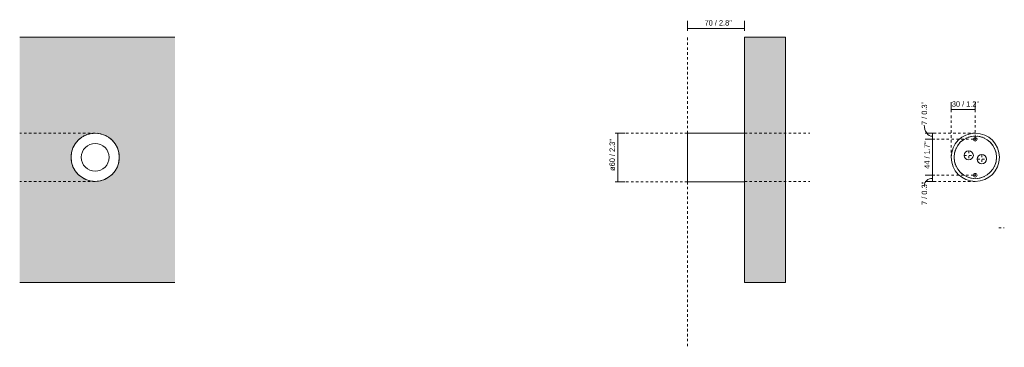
# Model space of a CAD drawing. Header units: millimetres. Extents: x -6669 to -5464, y 70 to 6739.
# Tile 1 of 3: x -6669 to -5464, y 70 to 471. Entities that reach past the tile are written whole.
import ezdxf

# ---------------------------------------------------------------- set-up
doc = ezdxf.new("R2010")
doc.units = ezdxf.units.MM
doc.linetypes.add('Dash', pattern=[6, 3, -3])
doc.layers.add('A-ANNO-DIMS', color=7, linetype='Dash', lineweight=9, true_color=0xd2d2d2)
for name, color, linetype, lineweight in [('A-ANNO-DIMS-3', 7, 'Continuous', 9), ('A-WALL', 7, 'Continuous', 9), ('E-LITE-EQPM', 7, 'Continuous', 20)]:
    doc.layers.add(name, color=color, linetype=linetype, lineweight=lineweight)
doc.styles.add('Arial Narrow', font='ARIALN.TTF', dxfattribs={"height": 6.6})
doc.dimstyles.new('FARO_-_2_2mm_Arial_Narrow_mm_Inch_Left', dxfattribs={"dimscale": 304.8, "dimtxt": 6.754644, "dimasz": 0, "dimexe": 0.029528, "dimexo": 0.0625, "dimgap": 0.004921, "dimtad": 1, "dimdec": 0, "dimzin": 0, "dimdsep": 46, "dimtxsty": 'Arial Narrow', "dimblk1": 'NONE', "dimblk2": 'NONE', "dimsah": 1, "dimcen": 0.09, "dimadec": 0, "dimazin": 0, "dimtfac": 1, "dimtdec": 4, "dimtix": 1, "dimtmove": 0, "dimatfit": 3, "dimfxl": 0.009843, "dimfxlon": 1, "dimtvp": 1, "dimtolj": 1, "dimtzin": 0, "dimarcsym": 2})
doc.dimstyles.new('FARO_-_2_2mm_Arial_Narrow_mm_Inch_Left_1', dxfattribs={"dimscale": 304.8, "dimtxt": 6.754644, "dimasz": 0, "dimexe": 0.029528, "dimexo": 0.0625, "dimgap": 0.004921, "dimtad": 1, "dimdec": 0, "dimzin": 0, "dimdsep": 46, "dimtxsty": 'Arial Narrow', "dimblk1": 'NONE', "dimblk2": 'NONE', "dimsah": 1, "dimcen": 0.09, "dimadec": 0, "dimazin": 0, "dimtfac": 1, "dimtdec": 4, "dimtix": 1, "dimtmove": 1, "dimatfit": 3, "dimfxl": 0.009843, "dimfxlon": 1, "dimtvp": 1, "dimtolj": 1, "dimtzin": 0, "dimarcsym": 2})

# ---------------------------------------------------------------- blocks, each defined once
blk = doc.blocks.new('62150 - 62150 TEN Matt white wall lamp-540218-Alzado_PDF')
at = {"layer": 'E-LITE-EQPM'}
for p, q in [((-6593.3, 327.2), (-6593.4, 327.2)), ((-6586.6, 330.7), (-6587, 330.6)), ((-6583.6, 331.6), (-6584.1, 331.5)), ((-6566.3, 330.7), (-6566.4, 330.7)), ((-6559.6, 327.1), (-6559.9, 327.4)), ((-6557.1, 325.2), (-6557.5, 325.6)), ((-6604.1, 313.4), (-6604.2, 313.1)), ((-6600.6, 319.9), (-6600.8, 319.7)), ((-6548.8, 313.1), (-6549, 313.6)), ((-6606, 303), (-6606, 302.9)), ((-6547.9, 310.2), (-6548, 310.6)), ((-6547, 303), (-6547, 303.1)), ((-6605.1, 295.8), (-6605, 295.4)), ((-6604.2, 292.9), (-6604, 292.4)), ((-6548.9, 292.6), (-6548.8, 292.9)), ((-6595.9, 280.8), (-6595.5, 280.5)), ((-6593.4, 278.9), (-6593.1, 278.6)), ((-6559.7, 278.8), (-6559.6, 278.8)), ((-6552.3, 286.1), (-6552.2, 286.3)), ((-6586.7, 275.3), (-6586.6, 275.3)), ((-6569.4, 274.4), (-6568.9, 274.5)), ((-6566.4, 275.3), (-6566, 275.4))]:
    blk.add_line(p, q, dxfattribs=at)
at = {"layer": 'E-LITE-EQPM', "flags": 128}
for points in [[(-6595.5, 325.5), (-6596.1, 325), (-6596.5, 324.6)], [(-6589, 329.7), (-6590.2, 329.1), (-6591.2, 328.5)], [(-6579.1, 332.3), (-6580.1, 332.3), (-6580.6, 332.2)], [(-6572.6, 332.2), (-6573.2, 332.3), (-6573.9, 332.4)], [(-6568.9, 331.5), (-6569.7, 331.7), (-6570.2, 331.8)], [(-6562.6, 329), (-6563, 329.2), (-6564, 329.7)], [(-6602.4, 317), (-6602.7, 316.6), (-6603.2, 315.5)], [(-6598.2, 322.9), (-6598.6, 322.5), (-6599, 322)], [(-6554, 322), (-6554.5, 322.7), (-6554.9, 323.1)], [(-6550.2, 316.4), (-6550.5, 316.9), (-6551, 317.8)], [(-6605.7, 307), (-6605.8, 306.4), (-6605.8, 305.6)], [(-6605, 310.6), (-6605.2, 309.9), (-6605.3, 309.4)], [(-6547.2, 305.6), (-6547.2, 306.7), (-6547.5, 308.1)], [(-6605.8, 300.4), (-6605.8, 299.3), (-6605.5, 297.9)], [(-6602.8, 289.6), (-6602.5, 289.1), (-6602, 288.2)], [(-6550.6, 289), (-6550.3, 289.4), (-6549.8, 290.5)], [(-6548, 295.4), (-6547.8, 296.1), (-6547.7, 296.6)], [(-6547.3, 299), (-6547.2, 299.6), (-6547.1, 300.4)], [(-6599, 284), (-6598.4, 283.3), (-6598.1, 282.9)], [(-6564, 276.3), (-6562.7, 276.9), (-6561.7, 277.5)], [(-6557.5, 280.5), (-6556.9, 281), (-6556.5, 281.4)], [(-6554.8, 283.1), (-6554.4, 283.5), (-6553.9, 284)], [(-6590.4, 277), (-6590, 276.8), (-6589, 276.3)], [(-6584.1, 274.5), (-6583.3, 274.3), (-6582.8, 274.2)], [(-6580.4, 273.8), (-6579.8, 273.7), (-6579.1, 273.6)], [(-6573.9, 273.7), (-6572.9, 273.7), (-6572.4, 273.8)]]:
    blk.add_lwpolyline(points, dxfattribs=at)
blk = doc.blocks.new('62150 - 62150 TEN Matt white wall lamp-540218-Alzado_PDF Fixing')
at = {"layer": 'E-LITE-EQPM', "color": 254, "lineweight": 9, "true_color": 0xeaeaea}
for radius, start, end in [(29.5, 90, 270), (26, 114, 115.0324), (26, 100.0612, 110.0117), (26, 95.0646, 96), (29.5, 270, 90), (26, 84, 84.9354), (26, 69.9883, 79.9388), (26, 64.9676, 66), (26, 154.9676, 156), (26, 144, 144.987), (26, 130.0654, 139.9346), (26, 125.013, 126), (20, 90, 92.3494), (20, 87.6506, 90), (26, 54, 54.987), (26, 40.0654, 49.9346), (26, 35.013, 36), (26, 24, 25.0324), (26, 174, 175.0104), (26, 159.9883, 169.9767), (26, 10.0233, 20.0117), (26, 4.9896, 6), (26, 184.9896, 186), (26, 190.0233, 200.0117), (26, 204, 205.0324), (26, 334.9676, 336), (26, 339.9883, 349.9767), (26, 354, 355.0104), (26, 215.013, 216), (26, 220.0654, 229.9346), (26, 234, 234.987), (26, 244.9676, 246), (26, 249.9883, 259.9388), (26, 264, 264.9354), (20, 267.6506, 270), (20, 270, 272.3494), (26, 275.0646, 276), (26, 280.0612, 290.0117), (26, 294, 295.0324), (26, 305.013, 306), (26, 310.0654, 319.9346), (26, 324, 324.987)]:
    blk.add_arc((6576.5, 303), radius, start, end, dxfattribs=at)
blk = doc.blocks.new('DIMBLOCK1-Lateral_PDF')
at = {"layer": 'A-ANNO-DIMS-3', "color": 251, "true_color": 0x5b5b5b, "transparency": 16777216}
for p, q in [((-5937.1, 332.5), (-5940.1, 332.5)), ((-5937.5, 332.5), (-5928.1, 332.5)), ((-5937.1, 332.5), (-5937.1, 272.9)), ((-5937.1, 272.9), (-5940.1, 272.9)), ((-5937.5, 272.9), (-5928.1, 272.9))]:
    blk.add_line(p, q, dxfattribs=at)
at = {"layer": 'A-ANNO-DIMS-3', "color": 0, "transparency": 16777216, "insert": (-5947.1, 286.4), "char_height": 6.6, "width": 39.113, "attachment_point": 1, "rotation": 90, "line_spacing_factor": 0.974696, "style": 'Arial Narrow'}
blk.add_mtext('ø60 / 2.3"', dxfattribs=at)
blk = doc.blocks.new('_None')
blk = doc.blocks.new('DIMBLOCK2-Lateral_PDF')
at = {"layer": 'A-ANNO-DIMS-3', "color": 251, "true_color": 0x5b5b5b, "transparency": 16777216}
for p, q in [((-5851.8, 457.8), (-5851.8, 469.8)), ((-5781.8, 460.8), (-5851.8, 460.8)), ((-5851.8, 460.8), (-5851.8, 457.8)), ((-5781.8, 457.8), (-5781.8, 469.8)), ((-5781.8, 460.8), (-5781.8, 457.8))]:
    blk.add_line(p, q, dxfattribs=at)
at = {"layer": 'A-ANNO-DIMS-3', "color": 0, "transparency": 16777216, "insert": (-5830.8, 470.8), "char_height": 6.6, "width": 33.58, "attachment_point": 1, "line_spacing_factor": 0.974696, "style": 'Arial Narrow'}
blk.add_mtext('70 / 2.8"', dxfattribs=at)
blk = doc.blocks.new('DIMBLOCK3-Alzado_PDF Fixing')
at = {"layer": 'A-ANNO-DIMS-3', "color": 251, "true_color": 0x5b5b5b, "transparency": 16777216}
for p, q in [((-5548.9, 332.5), (-5560.9, 332.5)), ((-5551.9, 332.5), (-5551.9, 325)), ((-5551.9, 332.5), (-5548.9, 332.5)), ((-5548.9, 325), (-5560.9, 325)), ((-5551.9, 325), (-5548.9, 325))]:
    blk.add_line(p, q, dxfattribs=at)
blk.add_ellipse((-5551.9, 342.5), major_axis=(0, 13.8), ratio=0.72838, start_param=1.570796, end_param=3.141593, dxfattribs=at)
at = {"layer": 'A-ANNO-DIMS-3', "color": 0, "transparency": 16777216, "insert": (-5565.1, 342.5), "char_height": 6.6, "width": 28.562, "attachment_point": 1, "rotation": 90, "line_spacing_factor": 0.974696, "style": 'Arial Narrow'}
blk.add_mtext('7 / 0.3"', dxfattribs=at)
blk = doc.blocks.new('DIMBLOCK4-Alzado_PDF Fixing')
at = {"layer": 'A-ANNO-DIMS-3', "color": 251, "true_color": 0x5b5b5b, "transparency": 16777216}
for p, q in [((-5548.9, 325), (-5560.9, 325)), ((-5551.9, 325), (-5551.9, 281)), ((-5551.9, 325), (-5548.9, 325)), ((-5548.9, 281), (-5560.9, 281)), ((-5551.9, 281), (-5548.9, 281))]:
    blk.add_line(p, q, dxfattribs=at)
at = {"layer": 'A-ANNO-DIMS-3', "color": 0, "transparency": 16777216, "insert": (-5562, 289), "char_height": 6.6, "width": 33.58, "attachment_point": 1, "rotation": 90, "line_spacing_factor": 0.974696, "style": 'Arial Narrow'}
blk.add_mtext('44 / 1.7"', dxfattribs=at)
blk = doc.blocks.new('DIMBLOCK5-Alzado_PDF Fixing')
at = {"layer": 'A-ANNO-DIMS-3', "color": 251, "true_color": 0x5b5b5b, "transparency": 16777216}
for p, q in [((-5548.9, 281), (-5560.9, 281)), ((-5551.9, 281), (-5551.9, 273.5)), ((-5551.9, 281), (-5548.9, 281)), ((-5548.9, 273.5), (-5560.9, 273.5)), ((-5551.9, 273.5), (-5548.9, 273.5))]:
    blk.add_line(p, q, dxfattribs=at)
blk.add_ellipse((-5551.9, 268.5), major_axis=(10, 0), ratio=0.86802, start_param=1.570796, end_param=3.141593, dxfattribs=at)
at = {"layer": 'A-ANNO-DIMS-3', "color": 0, "transparency": 16777216, "insert": (-5565.1, 244.7), "char_height": 6.6, "width": 28.562, "attachment_point": 1, "rotation": 90, "line_spacing_factor": 0.974696, "style": 'Arial Narrow'}
blk.add_mtext('7 / 0.3"', dxfattribs=at)
blk = doc.blocks.new('DIMBLOCK6-Alzado_PDF Fixing')
at = {"layer": 'A-ANNO-DIMS-3', "color": 251, "true_color": 0x5b5b5b, "transparency": 16777216}
for p, q in [((-5529, 358.4), (-5529, 370.4)), ((-5499.5, 358.4), (-5499.5, 370.4)), ((-5529, 361.4), (-5499.5, 361.4)), ((-5529, 361.4), (-5529, 358.4)), ((-5499.5, 361.4), (-5499.5, 358.4))]:
    blk.add_line(p, q, dxfattribs=at)
at = {"layer": 'A-ANNO-DIMS-3', "color": 0, "transparency": 16777216, "insert": (-5528.2, 371.5), "char_height": 6.6, "width": 33.58, "attachment_point": 1, "line_spacing_factor": 0.974696, "style": 'Arial Narrow'}
blk.add_mtext('30 / 1.2"', dxfattribs=at)

msp = doc.modelspace()

# ---------------------------------------------------------------- hatches: boundary and pattern name
at = {"layer": 'A-WALL', "true_color": 0xf7f7f7}
h = msp.add_hatch(color=7, dxfattribs=at)
h.paths.add_polyline_path([(-6478.9, 150), (-6478.9, 450), (-6668.9, 450), (-6668.9, 150), (-6573.9, 150)])
h.paths.add_polyline_path([(-6576.5, 273.5), (-6579.6, 273.7), (-6582.6, 274.1), (-6583.8, 274.4), (-6584.3, 274.5), (-6587, 275.4), (-6589.3, 276.4), (-6591.5, 277.6), (-6593.9, 279.2), (-6596.2, 281.1), (-6597.2, 282), (-6597.5, 282.3), (-6599.2, 284.1), (-6600.8, 286.3), (-6602.2, 288.5), (-6603.5, 291.1), (-6604.6, 294), (-6605, 295.2), (-6605, 295.5), (-6605.6, 298.2), (-6605.9, 300.7), (-6606, 303), (-6605.8, 306.1), (-6605.3, 309.2), (-6605, 310.5), (-6605, 310.8), (-6604.1, 313.5), (-6603.2, 315.5), (-6602, 317.8), (-6600.3, 320.4), (-6598.3, 322.9), (-6597.5, 323.7), (-6597.1, 324.1), (-6595.2, 325.8), (-6593.1, 327.3), (-6590.9, 328.7), (-6588.5, 330), (-6585.3, 331.1), (-6584.3, 331.5), (-6583.8, 331.6), (-6581.3, 332.1), (-6578.7, 332.4), (-6576.5, 332.5), (-6573.3, 332.3), (-6570.4, 331.9), (-6569.2, 331.6), (-6568.7, 331.5), (-6566, 330.6), (-6563.7, 329.6), (-6561.5, 328.4), (-6559.1, 326.8), (-6556.7, 324.9), (-6555.8, 324), (-6555.5, 323.7), (-6553.8, 321.9), (-6552.2, 319.7), (-6550.8, 317.5), (-6549.5, 315), (-6548.4, 312), (-6548, 310.8), (-6548, 310.5), (-6547.4, 307.8), (-6547.1, 305.3), (-6547, 303), (-6547.2, 299.9), (-6547.7, 296.8), (-6548, 295.5), (-6548, 295.2), (-6548.9, 292.5), (-6549.8, 290.5), (-6551, 288.2), (-6552.6, 285.7), (-6554.7, 283.1), (-6555.5, 282.3), (-6555.8, 281.9), (-6557.8, 280.2), (-6559.8, 278.7), (-6562, 277.3), (-6564.5, 276), (-6567.7, 274.9), (-6568.7, 274.5), (-6569.2, 274.4), (-6571.7, 273.9), (-6574.3, 273.6), (-6575.7, 273.5)])
msp.add_hatch(color=7, dxfattribs=at).paths.add_polyline_path([(-5781.8, 150), (-5731.8, 150), (-5731.8, 450), (-5781.8, 450), (-5781.8, 172)])
at = {"layer": 'A-WALL', "true_color": 0xfafafa}
msp.add_hatch(color=7, dxfattribs=at).paths.add_polyline_path([(-5731.8, 150), (-5731.8, 450), (-5781.8, 450), (-5781.8, 150)])

# ---------------------------------------------------------------- linework, layer by layer
at = {"layer": 'A-ANNO-DIMS'}
for p, q in [((-5851.8, 332.5), (-5851.8, 450)), ((-5529, 303), (-5529, 355)), ((-5499.5, 327.3), (-5499.5, 355)), ((-6576.5, 332.5), (-6668.9, 332.5)), ((-5851.8, 332.5), (-5939.8, 332.5)), ((-5781.8, 332.5), (-5702, 332.5)), ((-5499.5, 332.5), (-5549.7, 332.5)), ((-5499.5, 327.3), (-5499.5, 323)), ((-5501.7, 325), (-5549.7, 325)), ((-5501.7, 325), (-5497.2, 325)), ((-5513.1, 305.3), (-5501.9, 305.3)), ((-5507.5, 310.9), (-5507.5, 299.7)), ((-5491.5, 306.3), (-5491.5, 295.1)), ((-5497.1, 300.7), (-5485.9, 300.7)), ((-5501.7, 281), (-5549.7, 281)), ((-5501.7, 281), (-5497.2, 281)), ((-5499.5, 283.2), (-5499.5, 278.7)), ((-6576.5, 273.5), (-6668.9, 273.5)), ((-5851.8, 272.9), (-5939.8, 272.9)), ((-5851.8, 272.9), (-5851.8, 70.5)), ((-5781.8, 273.5), (-5702, 273.5)), ((-5499.5, 273.5), (-5549.7, 273.5)), ((-5470.8, 216.5), (-5464, 216.5))]:
    msp.add_line(p, q, dxfattribs=at)
at = {"layer": 'A-WALL', "color": 253, "true_color": 0xaaaaaa}
for p, q in [((-6478.9, 450), (-6668.9, 450)), ((-5781.8, 332.5), (-5781.8, 450)), ((-5731.8, 450), (-5781.8, 450)), ((-5731.8, 450), (-5731.8, 150)), ((-5781.8, 150), (-5781.8, 272.9)), ((-6668.9, 150), (-6478.9, 150)), ((-5731.8, 150), (-5781.8, 150))]:
    msp.add_line(p, q, dxfattribs=at)
at = {"layer": 'E-LITE-EQPM'}
for p, q in [((-5781.8, 332.5), (-5851.8, 332.5)), ((-5851.8, 332.5), (-5851.8, 272.9)), ((-5781.8, 272.9), (-5781.8, 332.5)), ((-5851.8, 272.9), (-5781.8, 272.9))]:
    msp.add_line(p, q, dxfattribs=at)
for centre, radius, start, end in [((-6576.5, 303), 29.5, 90, 270), ((-6576.5, 303), 29.5, 270, 90), ((-5499.5, 303), 26, 90, 270), ((-5499.5, 325), 2.25, 360, 180), ((-5499.5, 303), 26, 270, 90), ((-6576.5, 303), 17, 90, 270), ((-6576.5, 303), 17, 270, 90), ((-5499.5, 325), 2.25, 180, 0), ((-5507.5, 305.3), 5.6, 360, 180), ((-5507.5, 305.3), 5.6, 180, 0), ((-5491.5, 300.7), 5.6, 360, 180), ((-5491.5, 300.7), 5.6, 180, 0), ((-5499.5, 281), 2.25, 360, 180), ((-5499.5, 281), 2.25, 180, 0)]:
    msp.add_arc(centre, radius, start, end, dxfattribs=at)

# ---------------------------------------------------------------- block references
msp.add_blockref('62150 - 62150 TEN Matt white wall lamp-540218-Alzado_PDF', (0, 0), dxfattribs=at)
at = {"layer": 'E-LITE-EQPM', "color": 254, "lineweight": 9, "true_color": 0xeaeaea}
msp.add_blockref('62150 - 62150 TEN Matt white wall lamp-540218-Alzado_PDF Fixing', (-12076, 0), dxfattribs=at)

# ---------------------------------------------------------------- dimensions: what is measured, and where the dimension line sits
at = {"layer": 'A-ANNO-DIMS', "color": 251, "linetype": 'Continuous', "true_color": 0x5b5b5b}
for base, p1, p2, override, picture, middle in [((-5851.8, 460.8), (-5781.8, 457.8), (-5851.8, 457.8), {"dimpost": '<>', "dimfxl": 70}, 'DIMBLOCK2-Lateral_PDF', (-5816.8, 466.6)), ((-5499.4991, 361.436), (-5529.0017, 358.436), (-5499.4991, 358.436), {"dimpost": '<>', "dimfxl": 29.50258}, 'DIMBLOCK6-Alzado_PDF Fixing', (-5514.2504, 367.2084))]:
    dim = msp.add_linear_dim(base=base, p1=p1, p2=p2, dimstyle='FARO_-_2_2mm_Arial_Narrow_mm_Inch_Left', override=override, dxfattribs=at)
    dim.commit()
    dim.dimension.update_dxf_attribs({"geometry": picture, "text_midpoint": middle})
for base, p1, p2, picture, middle in [((-5551.929, 325.0222), (-5548.929, 332.5026), (-5548.929, 325.0222), 'DIMBLOCK3-Alzado_PDF Fixing', (-5560.7282, 356.814)), ((-5551.929, 273.4974), (-5548.929, 280.9778), (-5548.929, 273.4974), 'DIMBLOCK5-Alzado_PDF Fixing', (-5560.7282, 259.0105))]:
    dim = msp.add_linear_dim(base=base, p1=p1, p2=p2, angle=90, dimstyle='FARO_-_2_2mm_Arial_Narrow_mm_Inch_Left_1', override={"dimpost": '<>', "dimfxl": 7.480354}, dxfattribs=at)
    dim.commit()
    dim.dimension.update_dxf_attribs({"geometry": picture, "text_midpoint": middle, "dimtype": 160, "text_rotation": 90})
dim = msp.add_linear_dim(base=(-5937.1, 272.9), p1=(-5940.1, 332.5), p2=(-5940.1, 272.9), angle=90, text='ø<>', dimstyle='FARO_-_2_2mm_Arial_Narrow_mm_Inch_Left', override={"dimpost": '<>', "dimfxl": 59.63016}, dxfattribs=at)
dim.commit()
dim.dimension.update_dxf_attribs({"geometry": 'DIMBLOCK1-Lateral_PDF', "text_midpoint": (-5942.9, 302.7)})
dim = msp.add_linear_dim(base=(-5551.9, 281), p1=(-5548.9, 325), p2=(-5548.9, 281), angle=90, dimstyle='FARO_-_2_2mm_Arial_Narrow_mm_Inch_Left', override={"dimpost": '<>', "dimfxl": 44.044452}, dxfattribs=at)
dim.commit()
dim.dimension.update_dxf_attribs({"geometry": 'DIMBLOCK4-Alzado_PDF Fixing', "text_midpoint": (-5557.7, 303)})

doc.saveas('drawing.dxf')
